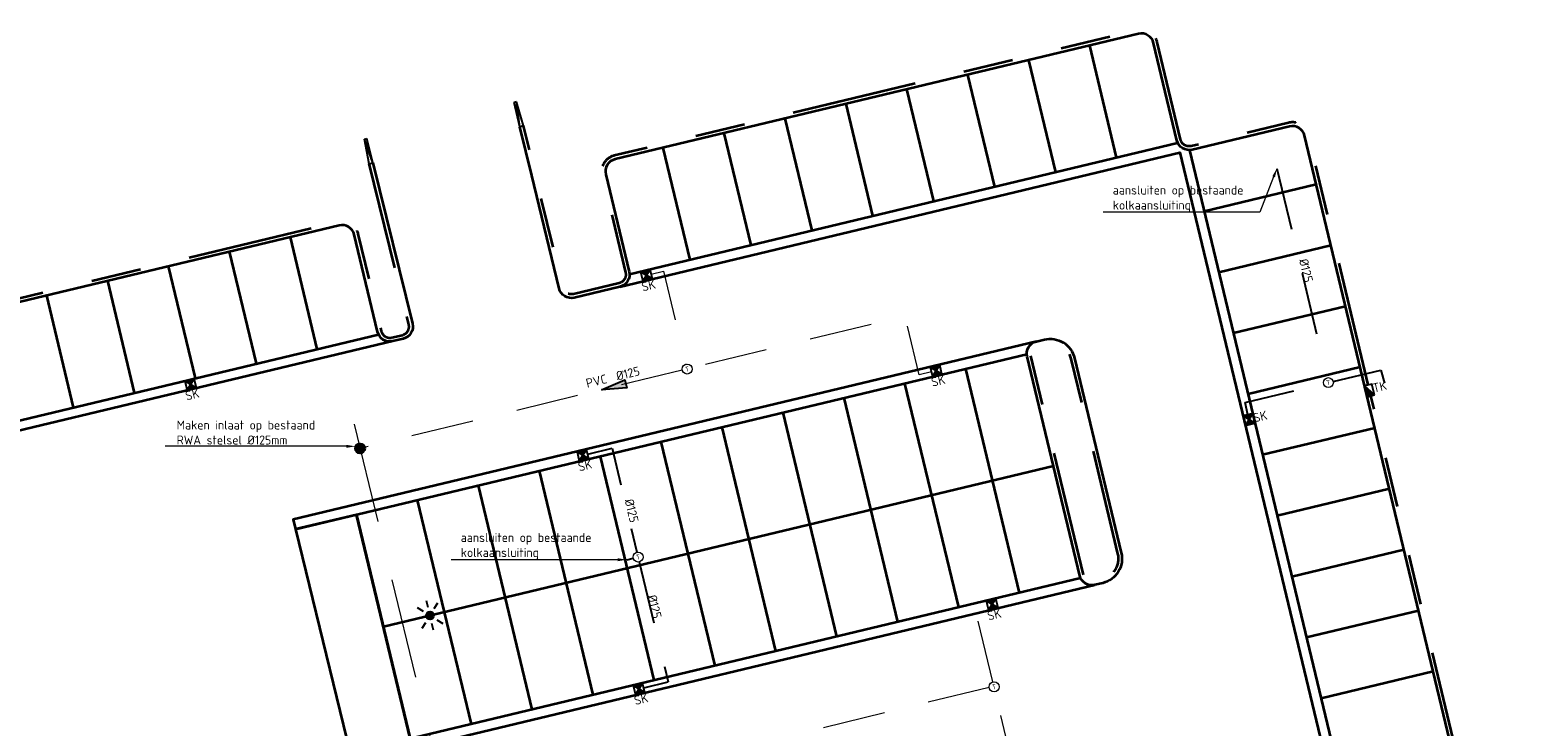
# Model space of a CAD drawing. Header units: metres. Extents: x 234308 to 234554, y 557595 to 557724.
# Tile 3 of 4: x 234368 to 234427, y 557696 to 557724. Entities that reach past the tile are written whole.
import ezdxf
from ezdxf import colors
from ezdxf.entities.mleader import LeaderData, LeaderLine
from ezdxf.enums import TextEntityAlignment as Align
from ezdxf.math import Vec2, Vec3

# ---------------------------------------------------------------- set-up
doc = ezdxf.new("R2010")
doc.units = ezdxf.units.M
for name, pattern in [('RI-HWA_KOLKAANSLUITING', [4.3, 2.5, -1.8]), ('RI-HWA_PVC', [6.4, 4, -2.4]), ('VH-TROTTOIRBAND_130-150', [15, 5, -2, 2, -2, 2, -2])]:
    doc.linetypes.add(name, pattern=pattern)
doc.layers.get('0').update_dxf_attribs({"lineweight": 25})
for name, color, linetype, lineweight in [('B-WE-RI-HWA_HULPSTUK-S', 150, 'Continuous', 25), ('B-WE-RI-HWA_KOLKAANSLUITING_PVC_125-G', 150, 'RI-HWA_KOLKAANSLUITING', 18), ('B-WE-RI-HWA_STROOMRICHTING-S', 150, 'Continuous', 25), ('B-WE-RI-HWA_TRANSPORTLEIDING_PVC_250-G', 150, 'RI-HWA_PVC', 18), ('N-WE-IE-MEUBILAIR_WEGMEUBILAIR_LICHTMAST-S', 7, 'Continuous', 25), ('N-WE-RI-HWA_HULPSTUK-S', 150, 'Continuous', 25), ('N-WE-RI-HWA_KOLKAANSLUITING_PVC_125-G', 150, 'RI-HWA_KOLKAANSLUITING', 25), ('N-WE-RI-HWA_KOLKAANSLUITING_PVC_125-T18', 7, 'Continuous', 18), ('N-WE-RI-KOLK-S', 7, 'Continuous', 25), ('N-WE-RI-KOLK-T18', 7, 'Continuous', 18), ('N-WE-VH-GOOT-G', 170, 'Continuous', 35), ('N-WE-VH-KANTOPSLUITING_ELEMENT_VERLOOPBAND-S', 252, 'Continuous', 25), ('N-WE-VH-KANTOPSLUITING_TROTTOIRBAND_130 150-G', 6, 'VH-TROTTOIRBAND_130-150', 35), ('N-WE-VH-KANTOPSLUITING_VOORKANTBAND-G', 7, 'Continuous', 35), ('N-WE-VH-VERHARDING_BETONSTRAATSTEEN-G', 252, 'Continuous', 35), ('N-WE-VW-MARKERING_PARKEERVAK-G', 7, 'Continuous', 35), ('X-XX-AL-T18', 7, 'Continuous', 18)]:
    doc.layers.add(name, color=color, linetype=linetype, lineweight=lineweight)
doc.layers.add('X-XX-AL-HULPLIJN-G', color=7, linetype='Continuous', lineweight=18, plot=False)
doc.layers.get('0').off()
doc.styles.add('NLCS-ISO', font='NLCS-ISO.ttf')
doc.styles.add('NLCS-ISO-M200-T18', font='NLCS-ISO.ttf', dxfattribs={"height": 0.36})

# ---------------------------------------------------------------- blocks, each defined once
blk = doc.blocks.new('SVH-KANTOPSLUITING_VERLOOP_100X200_130 150X250_LINKS')
for p, q in [((1, 0), (0, -0.1)), ((0, -0.1), (0, 0)), ((1, 0), (0, 0)), ((1, -0.15), (1, 0)), ((1, -0.15), (0, -0.1))]:
    blk.add_line(p, q)
blk = doc.blocks.new('SVH-KANTOPSLUITING_VERLOOP_100X200_130 150X250_RECHTS')
for p, q in [((-1, 0), (0, -0.1)), ((-1, 0), (0, 0)), ((-1, -0.15), (-1, 0)), ((0, -0.1), (0, 0)), ((-1, -0.15), (0, -0.1))]:
    blk.add_line(p, q)
blk = doc.blocks.new('N-SIE-WEG_LICHTMAST_SPOT-SO')
h = blk.add_hatch(color=256)
edge = h.paths.add_edge_path()
edge.add_arc((0, 0), 0.77, 0, 360)
for p, q in [((0, 1.62), (0, 3)), ((-3, 0), (-1.62, 0)), ((-2.12, 2.12), (-1.15, 1.15)), ((1.15, 1.15), (2.12, 2.12)), ((-2.12, -2.12), (-1.15, -1.15)), ((0, -3), (0, -1.62)), ((1.15, -1.15), (2.12, -2.12)), ((1.62, 0), (3, 0))]:
    blk.add_line(p, q)
blk.add_circle((0, 0), 0.77)
at = {"style": 'NLCS-ISO'}
blk.add_attdef('TYPE', text='', height=1.8, dxfattribs=at).set_placement((0, 3), align=Align.BOTTOM_CENTER)
blk = doc.blocks.new('N-SRI-KOLK_STRAAT_300X300-SO')
h = blk.add_hatch(color=256)
h.dxf.hatch_style = 1
h.paths.add_polyline_path([(0.75, 1.5), (-0.75, 1.5), (0, 0.75)])
h.paths.add_polyline_path([(0, 0.75), (-0.75, 0), (0.75, 0)])
for p, q in [((-0.75, 0), (0.75, 1.5)), ((0.75, 0), (-0.75, 1.5))]:
    blk.add_line(p, q)
at = {"flags": 128}
blk.add_lwpolyline([(-0.75, 0), (0.75, 0), (0.75, 1.5), (-0.75, 1.5)], close=True, dxfattribs=at)
blk = doc.blocks.new('N-SRI-KOLK_TROTTOIR-SO')
blk.add_hatch(color=256).paths.add_polyline_path([(1.125, 1.5), (-1.125, 1.5), (-1.125, 0)])
blk.add_line((-1.125, 0), (1.125, 1.5))
at = {"flags": 128}
blk.add_lwpolyline([(-1.125, 0), (1.125, 0), (1.125, 1.5), (-1.125, 1.5)], close=True, dxfattribs=at)
blk = doc.blocks.new('SRI-HULP_T STUK-SO')
at = {"color": 0, "linetype": 'ByBlock', "lineweight": 18}
blk.add_circle((0, 0), 1, dxfattribs=at)
at = {"color": 0, "linetype": 'ByBlock', "lineweight": -2, "style": 'NLCS-ISO'}
blk.add_text('T', height=1, dxfattribs=at).set_placement((0, 0), align=Align.MIDDLE_CENTER)
at = {"color": 0, "linetype": 'ByBlock', "lineweight": 18, "style": 'NLCS-ISO', "flags": 1}
for tag, p in [('TYPE', (1.5, 0)), ('OMSCHRIJVING', (1.5, -3)), ('LABEL', (1.5, -1.5))]:
    blk.add_attdef(tag, p, '', height=1, dxfattribs=at)
blk = doc.blocks.new('SRI-STROOMRICHTING_LINKS-SO')
at = {"ltscale": 0.1}
blk.add_hatch(color=256, dxfattribs=at).paths.add_polyline_path([(-2.5, 0), (2.5, 0.83), (2.5, -0.83)])
at = {"ltscale": 0.1, "flags": 128}
blk.add_lwpolyline([(-2.5, 0), (2.5, 0.83), (2.5, -0.83)], close=True, dxfattribs=at)
at = {"ltscale": 0.1, "style": 'NLCS-ISO'}
for tag, p in [('BOBL', (-5.78, 0)), ('MAT', (-1, 0.5))]:
    blk.add_attdef(tag, text='', height=1.8, dxfattribs=at).set_placement(p, align=Align.BOTTOM_RIGHT)
for tag, p in [('DIA', (1, 0.5)), ('BOBR', (7.35, 0))]:
    blk.add_attdef(tag, text='', height=1.8, dxfattribs=at).set_placement(p, align=Align.BOTTOM_LEFT)
blk.add_attdef('JVA', text='', height=1.8, dxfattribs=at).set_placement((0, -1), align=Align.TOP_CENTER)
blk = doc.blocks.new('SRI-HULP_INLAAT_KOLK-SO')
h = blk.add_hatch(color=256)
edge = h.paths.add_edge_path()
edge.add_arc((0, 0), 1, 0, 360)
blk.add_circle((0, 0), 1)

msp = doc.modelspace()

# ---------------------------------------------------------------- linework, layer by layer
at = {"layer": 'B-WE-RI-HWA_KOLKAANSLUITING_PVC_125-G', "flags": 128}
for points in [[(234392.794, 557714.262), (234393.28, 557714.379), (234394.181, 557710.669)], [(234403.975, 557710.365), (234403.489, 557710.248), (234402.921, 557712.586), (234394.423, 557710.522)], [(234394.034, 557710.428), (234381.174, 557707.305)], [(234406.432, 557697.977), (234405.728, 557700.913), (234406.214, 557701.029)], [(234406.28, 557697.755), (234392.194, 557694.334), (234384.761, 557692.529)], [(234407.706, 557694.807), (234407.22, 557694.69), (234406.525, 557697.588)]]:
    msp.add_lwpolyline(points, dxfattribs=at)
at = {"layer": 'B-WE-RI-HWA_TRANSPORTLEIDING_PVC_250-G', "flags": 128}
msp.add_lwpolyline([(234380.938, 557708.276), (234391.218, 557665.939)], dxfattribs=at)
at = {"layer": 'N-WE-RI-HWA_KOLKAANSLUITING_PVC_125-G', "flags": 128}
for points, elevation in [([(234417.767, 557718.49), (234419.772, 557710.127)], 9.547), ([(234391.817, 557702.858), (234392.078, 557702.92)], 9.587)]:
    msp.add_lwpolyline(points, dxfattribs=dict(at, elevation=elevation))
for points in [[(234420.014, 557709.979), (234421.917, 557710.436), (234422.094, 557709.79), (234421.612, 557709.658)], [(234416.609, 557708.649), (234416.493, 557709.135), (234419.625, 557709.886)], [(234390.259, 557707.075), (234391.23, 557707.315), (234392.226, 557703.162)], [(234392.319, 557702.773), (234393.468, 557697.979)], [(234392.498, 557697.739), (234393.468, 557697.979)]]:
    msp.add_lwpolyline(points, dxfattribs=at)
at = {"layer": 'N-WE-VH-GOOT-G', "color": 7, "flags": 128}
for points in [[(234391.928, 557714.263), (234413.8, 557719.508)], [(234391.545, 557713.76), (234413.893, 557719.119), (234422.699, 557682.398)], [(234382.48, 557711.586), (234332.052, 557699.493), (234331.958, 557699.882), (234381.91, 557711.861)], [(234408.168, 557711.576), (234378.503, 557704.462), (234378.596, 557704.073), (234407.785, 557711.073)], [(234409.93, 557702.126), (234380.784, 557695.137), (234380.877, 557694.748), (234410.5, 557701.852)]]:
    msp.add_lwpolyline(points, dxfattribs=at)
at = {"layer": 'N-WE-VH-GOOT-G', "color": 7}
msp.add_lwpolyline([(234414.279, 557719.222), (234423.036, 557682.709)], dxfattribs=at)
at = {"layer": 'N-WE-VH-KANTOPSLUITING_TROTTOIRBAND_130 150-G', "color": 7, "flags": 128}
for points in [[(234421.414, 557709.842), (234419.017, 557719.834, 0.414214), (234418.234, 557720.314), (234414.344, 557719.381, -0.414214), (234413.922, 557719.64), (234412.989, 557723.53, 0.414214), (234412.206, 557724.01), (234391.317, 557719.001, 0.414221), (234390.836, 557718.217), (234391.769, 557714.328, -0.41422), (234391.51, 557713.906), (234389.688, 557713.469, -0.4144), (234389.266, 557713.728), (234388.173, 557718.247), (234387.703, 557720.191)], [(234335.447, 557701.233), (234334.608, 557704.733, -0.414214), (234335.089, 557705.517), (234380.307, 557716.361, -0.414214), (234381.09, 557715.88), (234382.023, 557711.99, 0.414214), (234382.445, 557711.732), (234382.862, 557711.832, 0.415835), (234383.12, 557712.255), (234381.542, 557718.679)]]:
    msp.add_lwpolyline(points, format="xyb", dxfattribs=at)
for points in [[(234382.862, 557711.832), (234382.862, 557711.832)], [(234425.145, 557694.283), (234421.518, 557709.404)]]:
    msp.add_lwpolyline(points, dxfattribs=at)
msp.add_lwpolyline([(234410.043, 557702.256), (234407.944, 557711.008, -0.414214), (234408.203, 557711.43), (234408.52, 557711.506, -0.414214), (234409.545, 557710.878), (234411.41, 557703.098, -0.414214), (234410.782, 557702.073), (234410.465, 557701.997, -0.414214)], format="xyb", close=True, dxfattribs=at)
at = {"layer": 'N-WE-VH-KANTOPSLUITING_VOORKANTBAND-G', "flags": 128}
for points in [[(234404.928, 557677.892, -0.414214), (234405.53, 557677.522), (234406.463, 557673.632, 0.414214), (234407.066, 557673.263), (234423.117, 557677.112, 0.414214), (234423.487, 557677.715), (234422.554, 557681.604, -0.414214), (234423.293, 557682.81), (234427.014, 557683.702, 0.414214), (234427.383, 557684.305), (234418.872, 557719.799, 0.414214), (234418.269, 557720.168), (234414.379, 557719.235, -0.414214), (234413.776, 557719.605), (234412.843, 557723.495, 0.414214), (234412.241, 557723.864), (234391.352, 557718.855, 0.414221), (234390.982, 557718.252), (234391.915, 557714.363, -0.41422), (234391.545, 557713.76), (234389.723, 557713.323, -0.414277), (234389.12, 557713.693), (234388.027, 557718.212), (234387.557, 557720.156)], [(234381.688, 557718.714), (234383.266, 557712.291, -0.415846), (234382.897, 557711.686), (234382.48, 557711.586, -0.414214), (234381.877, 557711.955), (234380.944, 557715.845, 0.414214), (234380.341, 557716.215), (234335.123, 557705.371, 0.414214), (234334.754, 557704.768), (234335.593, 557701.268)]]:
    msp.add_lwpolyline(points, format="xyb", dxfattribs=at)
msp.add_lwpolyline([(234409.897, 557702.221), (234407.799, 557710.973, -0.414214), (234408.168, 557711.576), (234408.485, 557711.652, -0.414214), (234409.691, 557710.913), (234411.556, 557703.133, -0.414214), (234410.817, 557701.928), (234410.5, 557701.852, -0.414214)], format="xyb", close=True, dxfattribs=at)
at = {"layer": 'N-WE-VH-VERHARDING_BETONSTRAATSTEEN-G', "elevation": 9.781, "flags": 128}
msp.add_lwpolyline([(234380.784, 557695.137), (234383.181, 557695.712), (234381.027, 557704.656), (234378.596, 557704.073)], close=True, dxfattribs=at)
at = {"layer": 'N-WE-VW-MARKERING_PARKEERVAK-G', "flags": 128}
for points in [[(234411.368, 557718.925), (234410.296, 557723.398)], [(234408.937, 557718.342), (234407.865, 557722.815)], [(234406.506, 557717.759), (234405.434, 557722.232)], [(234404.075, 557717.176), (234403.003, 557721.649)], [(234401.644, 557716.593), (234400.571, 557721.066)], [(234399.213, 557716.01), (234398.14, 557720.483)], [(234396.782, 557715.427), (234395.709, 557719.9)], [(234394.351, 557714.844), (234393.278, 557719.317)], [(234414.865, 557716.781), (234419.338, 557717.854)], [(234379.469, 557711.275), (234378.397, 557715.748)], [(234415.448, 557714.35), (234419.921, 557715.423)], [(234374.607, 557710.109), (234373.534, 557714.582)], [(234377.038, 557710.692), (234375.966, 557715.165)], [(234372.176, 557709.526), (234371.103, 557713.999)], [(234369.745, 557708.943), (234368.672, 557713.416)], [(234416.031, 557711.919), (234420.504, 557712.992)], [(234405.338, 557710.486), (234407.484, 557701.54)], [(234416.614, 557709.488), (234421.087, 557710.56)], [(234402.907, 557709.903), (234405.052, 557700.957)], [(234400.476, 557709.32), (234402.621, 557700.374)], [(234398.045, 557708.737), (234400.19, 557699.791)], [(234395.614, 557708.154), (234397.759, 557699.208)], [(234417.197, 557707.057), (234421.67, 557708.129)], [(234393.183, 557707.571), (234395.328, 557698.625)], [(234390.752, 557706.988), (234392.897, 557698.042)], [(234408.848, 557706.597), (234382.104, 557700.184)], [(234388.321, 557706.405), (234390.466, 557697.459)], [(234385.89, 557705.822), (234388.035, 557696.876)], [(234417.78, 557704.626), (234422.253, 557705.698)], [(234383.458, 557705.239), (234385.604, 557696.293)], [(234381.027, 557704.656), (234383.181, 557695.712)], [(234418.363, 557702.195), (234422.836, 557703.267)], [(234418.946, 557699.763), (234423.419, 557700.836)], [(234419.529, 557697.332), (234424.002, 557698.405)]]:
    msp.add_lwpolyline(points, dxfattribs=at)
at = {"layer": 'X-XX-AL-HULPLIJN-G', "flags": 128}
msp.add_lwpolyline([(234381.027, 557704.656), (234378.596, 557704.073)], dxfattribs=at)

# ---------------------------------------------------------------- block references
at = {"layer": 'B-WE-RI-HWA_HULPSTUK-S', "xscale": 0.2, "yscale": 0.2, "zscale": 0.2, "rotation": 13.48521249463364}
for p in [(234394.228, 557710.475), (234419.819, 557709.933, 9.547), (234392.272, 557702.967, 9.587), (234406.478, 557697.782)]:
    msp.add_blockref('SRI-HULP_T STUK-SO', p, dxfattribs=at)
at = {"layer": 'B-WE-RI-HWA_STROOMRICHTING-S'}
ref = msp.add_blockref('SRI-STROOMRICHTING_LINKS-SO', (234391.299, 557709.764), dxfattribs=dict(at, xscale=0.2, yscale=0.2, zscale=0.2, rotation=13.48521249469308))
ref.add_attrib('MAT', 'PVC', dxfattribs={"layer": '0', "ltscale": 0.1, "height": 0.36, "rotation": 13.48521, "style": 'NLCS-ISO'}).set_placement((234391.081, 557709.814), align=Align.BOTTOM_RIGHT)
ref.add_attrib('DIA', '%%C125', dxfattribs={"layer": '0', "ltscale": 0.1, "height": 0.36, "rotation": 13.48521, "style": 'NLCS-ISO'}).set_placement((234391.47, 557709.908), align=Align.BOTTOM_LEFT)
at = {"layer": 'N-WE-IE-MEUBILAIR_WEGMEUBILAIR_LICHTMAST-S', "xscale": 0.2, "yscale": 0.2, "zscale": 0.2, "rotation": 13.48521249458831}
msp.add_blockref('N-SIE-WEG_LICHTMAST_SPOT-SO', (234383.968, 557700.631), dxfattribs=at)
at = {"layer": 'N-WE-RI-HWA_HULPSTUK-S', "xscale": 0.2, "yscale": 0.2, "zscale": 0.2}
msp.add_blockref('SRI-HULP_INLAAT_KOLK-SO', (234381.174, 557707.305), dxfattribs=at)
at = {"layer": 'N-WE-RI-KOLK-S', "zscale": 0.2}
for name, p, xscale, yscale, rotation in [('N-SRI-KOLK_STRAAT_300X300-SO', (234392.65, 557714.027), 0.26, 0.26, 13.48521249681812), ('N-SRI-KOLK_STRAAT_300X300-SO', (234404.21, 557710.221), 0.26, 0.26, 13.48521249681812), ('N-SRI-KOLK_STRAAT_300X300-SO', (234374.461, 557709.669), 0.26, 0.26, 13.48521249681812), ('N-SRI-KOLK_TROTTOIR-SO', (234421.612, 557709.658), 0.2, 0.2, 103.4852124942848), ('N-SRI-KOLK_STRAAT_300X300-SO', (234416.7, 557708.27), 0.26, 0.26, 13.48521249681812), ('N-SRI-KOLK_STRAAT_300X300-SO', (234390.115, 557706.84), 0.26, 0.26, 13.48521249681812), ('N-SRI-KOLK_STRAAT_300X300-SO', (234406.449, 557700.885), 0.26, 0.26, 13.48521249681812), ('N-SRI-KOLK_STRAAT_300X300-SO', (234392.353, 557697.504), 0.26, 0.26, 13.48521249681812)]:
    msp.add_blockref(name, p, dxfattribs=dict(at, xscale=xscale, yscale=yscale, rotation=rotation))
at = {"layer": 'N-WE-VH-KANTOPSLUITING_ELEMENT_VERLOOPBAND-S'}
for name, p, rotation in [('SVH-KANTOPSLUITING_VERLOOP_100X200_130 150X250_RECHTS', (234387.322, 557721.128, 9.544), 103.5962682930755), ('SVH-KANTOPSLUITING_VERLOOP_100X200_130 150X250_LINKS', (234381.449, 557719.685), 283.8009829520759)]:
    msp.add_blockref(name, p, dxfattribs=dict(at, rotation=rotation))

# ---------------------------------------------------------------- texts
at = {"layer": 'N-WE-RI-HWA_KOLKAANSLUITING_PVC_125-T18', "color": 150, "style": 'NLCS-ISO-M200-T18'}
for p in [(234418.644, 557714.832, 9.547), (234391.728, 557705.238), (234392.646, 557701.407)]:
    msp.add_text('%%C125', height=0.36, rotation=283.48521, dxfattribs=at).set_placement(p)
at = {"layer": 'N-WE-RI-KOLK-T18', "lineweight": 25, "style": 'NLCS-ISO-M200-T18'}
for s, p in [('SK', (234392.46, 557713.571)), ('SK', (234404.021, 557709.765)), ('TK', (234421.642, 557709.53)), ('SK', (234374.251, 557709.217)), ('SK', (234416.872, 557708.34)), ('SK', (234389.925, 557706.383)), ('SK', (234406.259, 557700.429)), ('SK', (234392.164, 557697.048))]:
    msp.add_text(s, height=0.36, rotation=13.48521, dxfattribs=at).set_placement(p)

# ---------------------------------------------------------------- leaders
at = {"layer": 'X-XX-AL-T18'}
ml = msp.add_multileader_mtext('Standard', dxfattribs=at)
ml.set_content('aansluiten op bestaande\\Pkolkaansluiting', color=256, style='NLCS-ISO-M200-T18')
ml.set_leader_properties(color=256, linetype='ByLayer', lineweight=-1)
ml.build(insert=Vec2(0, 0))
ml.multileader.update_dxf_attribs({"text_left_attachment_type": 5, "text_right_attachment_type": 5, "dogleg_length": 0.36, "arrow_head_size": 0.36})
ctx = ml.context
ctx.base_point, ctx.char_height, ctx.arrow_head_size, ctx.landing_gap_size, ctx.plane_origin = Vec3(234411.035, 557716.736, 19.134), 0.36, 0.36, 0.18, Vec3(234417.837, 557718.507, 19.134)
ctx.left_attachment, ctx.right_attachment = 5, 5
notes = []
notes.append((ctx, [(0, (1, 1, 0), (234417.083, 557716.736, 19.134), (-1, 0), 0.36, [(0, [(234417.767, 557718.49, 19.134)], 0, [])])]))
ctx.mtext.insert, ctx.mtext.flow_direction = Vec3(234411.215, 557717.804, 19.134), 5
ml = msp.add_multileader_mtext('Standard', dxfattribs=at)
ml.set_content('Maken inlaat op bestaand \\PRWA stelsel %%C125mm', color=256, style='NLCS-ISO-M200-T18')
ml.set_leader_properties(color=256, linetype='ByLayer', lineweight=-1)
ml.build(insert=Vec2(0, 0))
ml.multileader.update_dxf_attribs({"text_left_attachment_type": 5, "text_right_attachment_type": 5, "dogleg_length": 0.36, "arrow_head_size": 0.36})
ctx = ml.context
ctx.base_point, ctx.char_height, ctx.arrow_head_size, ctx.landing_gap_size, ctx.plane_origin = Vec3(234373.675, 557707.388), 0.36, 0.36, 0.18, Vec3(234380.992, 557707.388)
ctx.left_attachment, ctx.right_attachment = 5, 5
notes.append((ctx, [(0, (1, 1, 0), (234380.011, 557707.388), (-1, 0), 0.36, [(0, [(234380.992, 557707.388)], 0, [])])]))
ctx.mtext.insert, ctx.mtext.flow_direction = Vec3(234373.855, 557708.42), 5
ml = msp.add_multileader_mtext('Standard', dxfattribs=at)
ml.set_content('aansluiten op bestaande\\Pkolkaansluiting', color=256, style='NLCS-ISO-M200-T18')
ml.set_leader_properties(color=256, linetype='ByLayer', lineweight=-1)
ml.build(insert=Vec2(0, 0))
ml.multileader.update_dxf_attribs({"text_left_attachment_type": 5, "text_right_attachment_type": 5, "dogleg_length": 0.36, "arrow_head_size": 0.36})
ctx = ml.context
ctx.base_point, ctx.char_height, ctx.arrow_head_size, ctx.landing_gap_size, ctx.plane_origin = Vec3(234385.014, 557702.858, 9.587), 0.36, 0.36, 0.18, Vec3(234391.817, 557702.858, 9.587)
ctx.left_attachment, ctx.right_attachment = 5, 5
notes.append((ctx, [(0, (1, 1, 0), (234391.062, 557702.858, 9.587), (-1, 0), 0.36, [(0, [(234391.817, 557702.858, 9.587)], 0, [])])]))
ctx.mtext.insert, ctx.mtext.flow_direction = Vec3(234385.194, 557703.926, 9.587), 5
for ctx, leaders in notes:
    for number, flags, end, landing, length, lines in leaders:
        leader = LeaderData()
        leader.index, (leader.has_last_leader_line, leader.has_dogleg_vector, leader.attachment_direction) = number, flags
        leader.last_leader_point, leader.dogleg_vector, leader.dogleg_length = Vec3(end), Vec3(landing), length
        for number, points, colour, breaks in lines:
            line = LeaderLine()
            line.index, line.vertices, line.color, line.breaks = number, Vec3.list(points), colors.encode_raw_color(colour), breaks
            leader.lines.append(line)
        ctx.leaders.append(leader)

doc.saveas('drawing.dxf')
